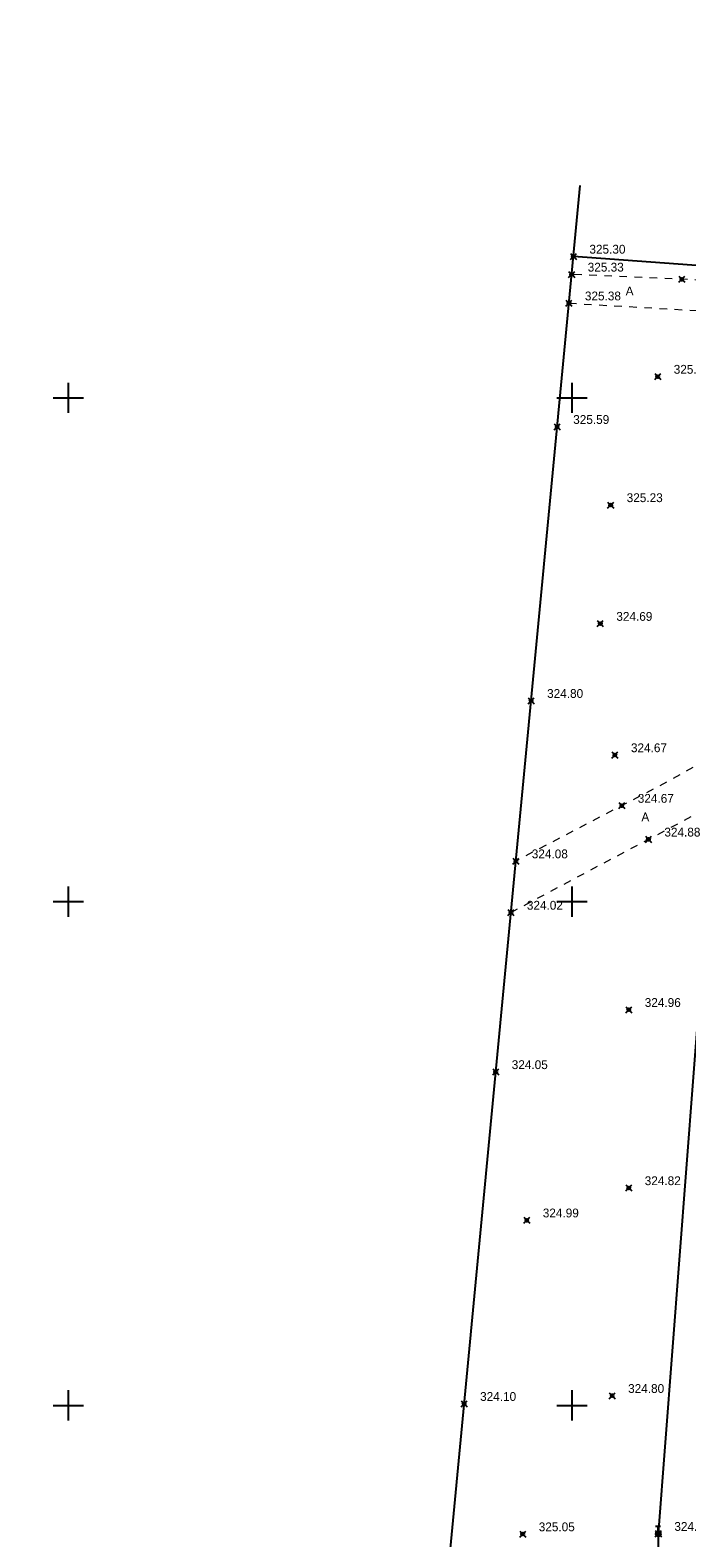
# Model space of a CAD drawing. Header units: metres. Extents: x 707528 to 709248, y 4308395 to 4311045.
# Tile 26 of 104: x 708075 to 708140, y 4308632 to 4308782. Entities that reach past the tile are written whole.
import ezdxf

# ---------------------------------------------------------------- set-up
doc = ezdxf.new("R2010")
doc.units = ezdxf.units.M
doc.header["$LTSCALE"] = 0.5
doc.header["$PDMODE"] = 35
doc.header["$PDSIZE"] = 0.3
doc.linetypes.add('Auto_Street_NotBorder_Line_m1', pattern=[3, 1.5, -1.5])
doc.linetypes.add('ДОРОГИ_СТРОЯЩ', pattern=[9, 8, -1])
for name, color, linetype in [('(001) Сетка', 92, 'Continuous'), ('(004) Точки рельефа', 7, 'Continuous'), ('(013) Газ', 30, 'ИК_Газопровод -------г--------'), ('(016) Кабель', 1, 'Continuous'), ('(019) Связь', 3, 'ИК_КАБ_СВЯЗИ'), ('(025) Дорога', 7, 'Continuous'), ('(040) Ограда', 7, 'Continuous')]:
    doc.layers.add(name, color=color, linetype=linetype)
doc.layers.add('AUTO#_ROADS_EXIST_L', color=7, linetype='Continuous', lineweight=15, true_color=0x000000)
doc.styles.add('BM-431', font='txt')
doc.styles.add('D-431', font='txt')
doc.styles.get("Standard").update_dxf_attribs({"font": 'txt.shx'})
doc.linetypes.add('GAZ_VOZDUSH', pattern='A,1,-2,["~",Standard,S=3,R=0,X=-1.5,Y=-1.5],-1,10', length=14)
doc.linetypes.add('ИК_Газопровод -------г--------', pattern='A,9,-0.6,["Г",Standard,S=1.2,R=0,X=0,Y=-0.6],-1.2', length=10.8)
doc.linetypes.add('ИК_КАБ_СВЯЗИ', pattern='A,4,["o",Standard,S=0.5,R=0,X=0,Y=-0.125],4,-2', length=10)
doc.linetypes.add('ИК_Э_КАБ_ВН', pattern='A,8,-2,["<<",Standard,S=1,R=0,X=0,Y=-0.5],8,[">>",Standard,S=1,R=0,X=-1,Y=-0.5],-2', length=20)
doc.linetypes.add('ОГРАДА_М_1М', pattern='A,2.5,["о",Standard,S=1,R=0,X=0,Y=-0.35],0.5,["0",Standard,S=0.5,R=0,X=-0.3,Y=-0.25],2.5', length=5.5)

# ---------------------------------------------------------------- blocks, each defined once
blk = doc.blocks.new('*X145')
at = {"color": 0}
for p, q in [((9.5, 5.08), (10.49, 5.08)), ((9.5, 5.07), (10.49, 5.07)), ((9.5, 5.06), (10.49, 5.06)), ((9.5, 5.05), (10.49, 5.05)), ((9.5, 5.04), (10.49, 5.04)), ((9.5, 5.03), (10.49, 5.03)), ((9.5, 5.02), (10.5, 5.02)), ((9.5, 5.01), (10.5, 5.01)), ((9.5, 5), (10.5, 5)), ((9.5, 4.99), (10.5, 4.99)), ((9.5, 4.98), (10.5, 4.98)), ((9.5, 4.97), (10.5, 4.97)), ((9.5, 4.96), (10.49, 4.96)), ((9.5, 4.95), (10.49, 4.95)), ((9.5, 4.94), (10.49, 4.94)), ((9.5, 4.93), (10.49, 4.93)), ((9.5, 4.92), (10.49, 4.92)), ((9.5, 4.91), (10.49, 4.91)), ((9.5, 4.9), (10.49, 4.9)), ((9.51, 5.12), (10.48, 5.12)), ((9.51, 5.11), (10.48, 5.11)), ((9.51, 5.1), (10.48, 5.1)), ((9.51, 5.09), (10.49, 5.09)), ((9.51, 4.89), (10.49, 4.89)), ((9.51, 4.88), (10.48, 4.88)), ((9.51, 4.87), (10.48, 4.87)), ((9.51, 4.86), (10.48, 4.86)), ((9.52, 5.16), (10.47, 5.16)), ((9.52, 5.15), (10.47, 5.15)), ((9.52, 5.14), (10.47, 5.14)), ((9.52, 5.13), (10.48, 5.13)), ((9.52, 4.85), (10.48, 4.85)), ((9.52, 4.84), (10.47, 4.84)), ((9.52, 4.83), (10.47, 4.83)), ((9.53, 5.18), (10.46, 5.18)), ((9.53, 5.17), (10.46, 5.17)), ((9.53, 4.82), (10.47, 4.82)), ((9.53, 4.81), (10.46, 4.81)), ((9.53, 4.8), (10.46, 4.8)), ((9.54, 5.2), (10.45, 5.2)), ((9.54, 5.19), (10.46, 5.19)), ((9.54, 4.79), (10.45, 4.79)), ((9.54, 4.78), (10.45, 4.78)), ((9.55, 5.22), (10.44, 5.22)), ((9.55, 5.21), (10.45, 5.21)), ((9.55, 4.77), (10.44, 4.77)), ((9.55, 4.76), (10.44, 4.76)), ((9.56, 5.24), (10.43, 5.24)), ((9.56, 5.23), (10.44, 5.23)), ((9.56, 4.75), (10.43, 4.75)), ((9.56, 4.74), (10.43, 4.74)), ((9.57, 5.26), (10.42, 5.26)), ((9.57, 5.25), (10.43, 5.25)), ((9.57, 4.73), (10.42, 4.73)), ((9.58, 5.27), (10.41, 5.27)), ((9.58, 4.72), (10.41, 4.72)), ((9.58, 4.71), (10.41, 4.71)), ((9.59, 5.29), (10.4, 5.29)), ((9.59, 5.28), (10.41, 5.28)), ((9.59, 4.7), (10.4, 4.7)), ((9.6, 5.3), (10.39, 5.3)), ((9.6, 4.69), (10.39, 4.69)), ((9.61, 5.31), (10.38, 5.31)), ((9.61, 4.68), (10.39, 4.68)), ((9.61, 4.67), (10.38, 4.67)), ((9.62, 5.32), (10.37, 5.32)), ((9.62, 4.66), (10.37, 4.66)), ((9.63, 5.33), (10.37, 5.33)), ((9.63, 4.65), (10.36, 4.65)), ((9.64, 5.34), (10.36, 5.34)), ((9.64, 4.64), (10.35, 4.64)), ((9.65, 5.35), (10.35, 5.35)), ((9.65, 4.63), (10.34, 4.63)), ((9.66, 5.36), (10.34, 5.36)), ((9.66, 4.62), (10.33, 4.62)), ((9.67, 5.37), (10.32, 5.37)), ((9.67, 4.61), (10.32, 4.61)), ((9.68, 5.38), (10.31, 5.38)), ((9.69, 5.39), (10.3, 5.39)), ((9.69, 4.6), (10.31, 4.6)), ((9.7, 4.59), (10.29, 4.59)), ((9.71, 5.4), (10.29, 5.4)), ((9.71, 4.58), (10.28, 4.58)), ((9.72, 5.41), (10.27, 5.41)), ((9.73, 4.57), (10.26, 4.57)), ((9.74, 5.42), (10.26, 5.42)), ((9.75, 5.43), (10.24, 5.43)), ((9.75, 4.56), (10.25, 4.56)), ((9.76, 4.55), (10.23, 4.55)), ((9.77, 5.44), (10.22, 5.44)), ((9.78, 4.54), (10.21, 4.54)), ((9.79, 5.45), (10.2, 5.45)), ((9.81, 4.53), (10.18, 4.53)), ((9.82, 5.46), (10.18, 5.46)), ((9.83, 4.52), (10.16, 4.52)), ((9.85, 5.47), (10.15, 5.47)), ((9.87, 4.51), (10.12, 4.51)), ((9.88, 5.48), (10.11, 5.48)), ((9.91, 4.5), (10.08, 4.5)), ((9.94, 5.49), (10.05, 5.49))]:
    blk.add_line(p, q, dxfattribs=at)
blk = doc.blocks.new('I01070')
at = {"color": 0}
blk.add_circle((0.05, 0.03), 0.5, dxfattribs=at)
blk.add_blockref('*X145', (-9.95, -4.96), dxfattribs=at)
blk = doc.blocks.new('I0195')
at = {"layer": '(016) Кабель', "color": 0, "linetype": 'ИК_Э_КАБ_ВН'}
for p, q in [((-0.275, 0.74), (0.225, 0.74)), ((-0.025, 0.24), (-0.025, 0.74))]:
    blk.add_line(p, q, dxfattribs=at)
at = {"layer": '(016) Кабель', "color": 0, "linetype": 'ИК_Э_КАБ_ВН', "xscale": 0.5, "yscale": 0.5, "zscale": 0.5}
blk.add_blockref('I01070', (-0.025, -0.01), dxfattribs=at)
blk = doc.blocks.new('Setka')
at = {"layer": '(001) Сетка'}
for p, q in [((0, 1.5), (0, -1.5)), ((-1.5, 0), (1.5, 0))]:
    blk.add_line(p, q, dxfattribs=at)

msp = doc.modelspace()

# ---------------------------------------------------------------- linework, layer by layer
at = {"layer": '(013) Газ', "linetype": 'GAZ_VOZDUSH', "elevation": -0.3, "flags": 128}
msp.add_lwpolyline([(708020.66, 4308550.86), (708020.35, 4308561.55), (708020.35, 4308582.31), (708066.53, 4308595.73), (708114.83, 4308614.67), (708129.27, 4308766.29)], dxfattribs=at)
at = {"layer": '(019) Связь', "elevation": 324.52, "flags": 128}
msp.add_lwpolyline([(708317.15, 4310791), (708301.02, 4310609.69), (708256.74, 4310111.97), (708241.57, 4309932.29), (708189.21, 4309312.33), (708166.33, 4308981.07), (708160.32, 4308915.54), (708146.62, 4308758.23), (708137.03, 4308632.5), (708137.03, 4308632.5), (708137.03, 4308632.5), (708136.9, 4308567.22), (708136.89, 4308563.9)], dxfattribs=at)
at = {"layer": '(040) Ограда', "linetype": 'ОГРАДА_М_1М', "elevation": 325.3, "flags": 128}
msp.add_lwpolyline([(708144.81, 4308916.5), (708156.91, 4308915.2), (708149.35, 4308845.15), (708143.95, 4308758.13), (708128.6, 4308759.26)], dxfattribs=at)
at = {"color": 0, "linetype": 'ByBlock', "lineweight": -2, "transparency": 16777216}
for p in [(708128.6, 4308759.26, 325.3), (708128.43, 4308757.48, 325.33), (708139.37, 4308757, 325.53), (708128.16, 4308754.62, 325.38), (708136.97, 4308747.34, 325.52), (708126.99, 4308742.36, 325.59), (708132.3, 4308734.59, 325.23), (708131.27, 4308722.82, 324.69), (708124.4, 4308715.17, 324.8), (708132.72, 4308709.78, 324.67), (708133.41, 4308704.76, 324.67), (708136.04, 4308701.41, 324.88), (708122.88, 4308699.25, 324.07), (708122.4, 4308694.15, 324.02), (708134.1, 4308684.5, 324.96), (708120.89, 4308678.33, 324.05), (708134.1, 4308666.81, 324.82), (708123.98, 4308663.61, 324.99), (708132.44, 4308646.19, 324.8), (708117.75, 4308645.4, 324.1), (708123.57, 4308632.46, 325.05), (708137.03, 4308632.5, 324.93)]:
    msp.add_point(p, dxfattribs=at)
at = {"layer": 'AUTO#_ROADS_EXIST_L', "linetype": 'Auto_Street_NotBorder_Line_m1', "lineweight": 15, "elevation": -0.3, "flags": 128}
for points in [[(708145.04, 4308919.3), (708172.91, 4308915.92), (708169.51, 4308876.46), (708159.42, 4308757.13), (708153.31, 4308756.39), (708128.43, 4308757.48)], [(708128.16, 4308754.62), (708153.16, 4308753.19), (708156.6, 4308751.71), (708158.78, 4308749.56), (708156.34, 4308720.73), (708149.62, 4308713.77), (708138.13, 4308707.23), (708122.88, 4308699.25)], [(708122.4, 4308694.15), (708145.41, 4308706.4), (708149.26, 4308705.82), (708152.52, 4308704.28), (708154.76, 4308701.98), (708154.28, 4308696.37), (708150.84, 4308648.83), (708148.62, 4308633.54), (708130.5, 4308619.28), (708130.5, 4308619.28), (708115.73, 4308624.2)]]:
    msp.add_lwpolyline(points, dxfattribs=at)

# ---------------------------------------------------------------- block references
at = {"layer": '(001) Сетка'}
for p in [(708078.46, 4308745.23), (708128.46, 4308745.23), (708078.46, 4308695.23), (708128.46, 4308695.23), (708078.46, 4308645.23), (708128.46, 4308645.23)]:
    msp.add_blockref('Setka', p, dxfattribs=at)
at = {"layer": '(019) Связь', "color": 0}
msp.add_blockref('I0195', (708137.03, 4308632.49, 324.52), dxfattribs=at)

# ---------------------------------------------------------------- texts
at = {"layer": '(004) Точки рельефа', "style": 'D-431'}
for s, p in [('325.30', (708130.19, 4308759.54, 325.3)), ('325.33', (708130.02, 4308757.76, 325.33)), ('325.38', (708129.74, 4308754.9, 325.38)), ('325.52', (708138.56, 4308747.62, 325.52)), ('325.59', (708128.58, 4308742.64, 325.59)), ('325.23', (708133.89, 4308734.88, 325.23)), ('324.69', (708132.86, 4308723.1, 324.69)), ('324.80', (708125.99, 4308715.45, 324.8)), ('324.67', (708134.31, 4308710.06, 324.67)), ('324.67', (708134.99, 4308705.04, 324.67)), ('324.88', (708137.63, 4308701.69, 324.88)), ('324.08', (708124.47, 4308699.53, 324.07)), ('324.02', (708123.98, 4308694.43, 324.02)), ('324.96', (708135.68, 4308684.78, 324.96)), ('324.05', (708122.48, 4308678.61, 324.05)), ('324.82', (708135.68, 4308667.09, 324.82)), ('324.99', (708125.56, 4308663.89, 324.99)), ('324.10', (708119.34, 4308645.68, 324.1)), ('324.80', (708134.03, 4308646.47, 324.8)), ('325.05', (708125.16, 4308632.74, 325.05)), ('324.93', (708138.62, 4308632.78, 324.93))]:
    msp.add_text(s, height=0.875, dxfattribs=at).set_placement(p)
at = {"layer": '(025) Дорога', "linetype": 'ДОРОГИ_СТРОЯЩ', "style": 'BM-431'}
for p in [(708133.79, 4308755.4, -0.3), (708135.35, 4308703.2, -0.3)]:
    msp.add_text('A', height=0.875, dxfattribs=at).set_placement(p)

doc.saveas('drawing.dxf')
